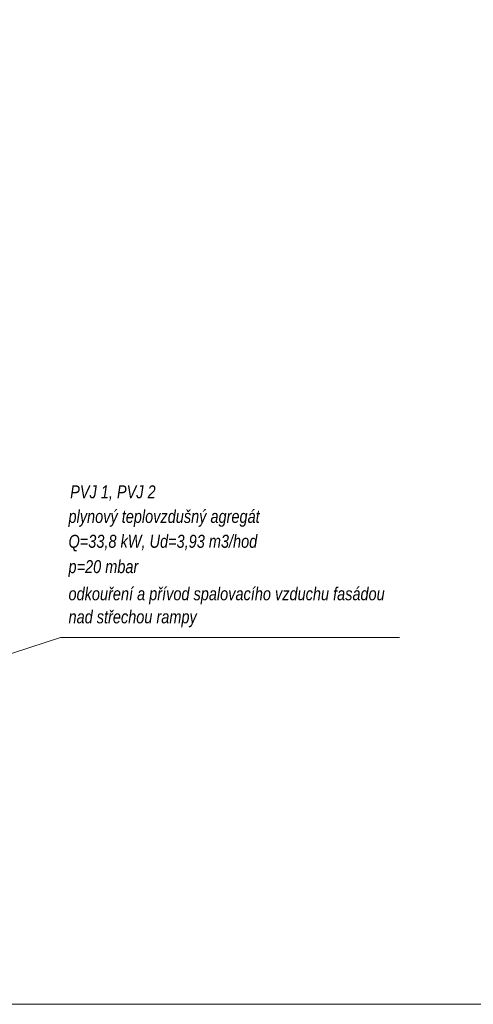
# Model space of a CAD drawing. Header units: millimetres. Extents: x 6435372 to 6591231, y 1734588 to 1852854.
# Tile 6 of 12: x 6548031 to 6557857, y 1739281 to 1760606. Entities that reach past the tile are written whole.
import ezdxf

# ---------------------------------------------------------------- set-up
doc = ezdxf.new("R2010")
doc.units = ezdxf.units.MM
doc.layers.add('plyn_popis', color=7, linetype='Continuous', lineweight=18)
doc.styles.add('INDRA', font='ariali.ttf')

msp = doc.modelspace()

# ---------------------------------------------------------------- linework, layer by layer
at = {"layer": 'plyn_popis', "ltscale": 400}
for p, q in [((6541931.7, 1744937.9), (6548914.3, 1747225.9)), ((6548914.3, 1747225.9), (6556261.2, 1747225.9))]:
    msp.add_line(p, q, dxfattribs=at)
msp.add_lwpolyline([(6591231.3, 1798681.3), (6591231.3, 1739281.3), (6507231.3, 1739281.3), (6507231.3, 1798681.3)], close=True, dxfattribs=at)

# ---------------------------------------------------------------- texts
at = {"layer": 'plyn_popis', "linetype": 'Continuous', "style": 'INDRA', "width": 0.8}
for s, p in [('PVJ 1, PVJ 2 ', (6549124.3, 1750240)), ('plynový teplovzdušný agregát', (6549088.3, 1749706.8)), ('Q=33,8 kW, Ud=3,93 m3/hod', (6549088.3, 1749168.2)), ('p=20 mbar', (6549088.3, 1748619.6)), ('odkouření a přívod spalovacího vzduchu fasádou', (6549088.3, 1748031.7)), ('nad střechou rampy', (6549088.3, 1747532.3))]:
    msp.add_text(s, height=281.25, dxfattribs=at).set_placement(p)

doc.saveas('drawing.dxf')
